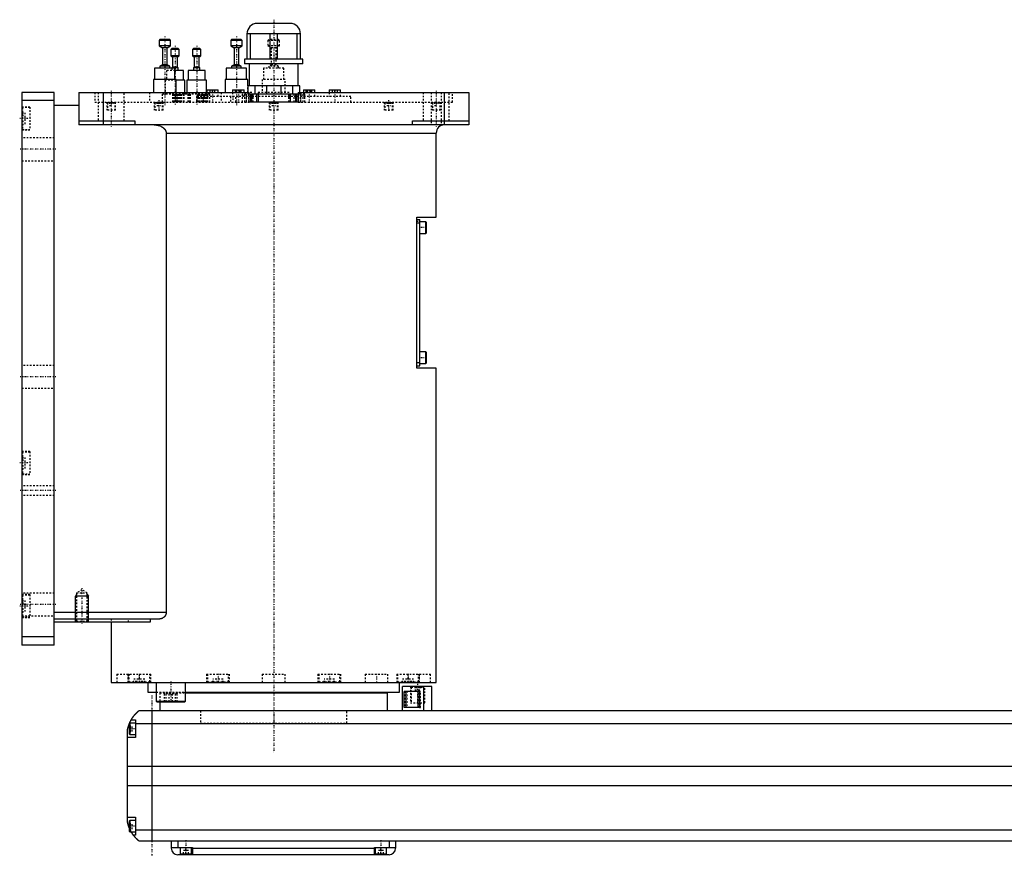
# Model space of a CAD drawing. Extents: x -156 to 1056, y -136 to 719.
# Tile 1 of 5: x -156 to 450, y -82 to 433. Entities that reach past the tile are written whole.
import ezdxf

# ---------------------------------------------------------------- set-up
doc = ezdxf.new("R2010")
doc.units = 0
doc.linetypes.add('CENTER', pattern=[1.5, 0.45, -0.5, 0.05, -0.5])
doc.linetypes.add('DASHED', pattern=[2, 1, -1])
for name, color, linetype in [('AM_0', 7, 'CONTINUOUS'), ('AM_10', 7, 'CONTINUOUS'), ('AM_3', 7, 'DASHED'), ('AM_7', 7, 'CENTER')]:
    doc.layers.add(name, color=color, linetype=linetype)

msp = doc.modelspace()

# ---------------------------------------------------------------- linework, layer by layer
at = {"layer": 'AM_0', "color": 7, "linetype": 'CONTINUOUS'}
for p, q in [((10, 430.5), (-10, 430.5)), ((-70, 420.5), (-70.5, 420)), ((-70.5, 420), (-70.5, 416.7)), ((-63.5, 420), (-70.5, 420)), ((-64, 420.5), (-70, 420.5)), ((-63.5, 420), (-64, 420.5)), ((-63.5, 416.7), (-63.5, 420)), ((-25.92, 420.5), (-26.42, 420)), ((-26.42, 420), (-26.42, 416.7)), ((-19.42, 420), (-26.42, 420)), ((-19.92, 420.5), (-25.92, 420.5)), ((-19.42, 420), (-19.92, 420.5)), ((-19.42, 416.7), (-19.42, 420)), ((16.5, 424), (-16.5, 424)), ((-16.5, 424), (-16.5, 408.5)), ((-14.2, 408.5), (-14.2, 424)), ((-2.3, 424), (-2.3, 408.5)), ((2.3, 408.5), (2.3, 424)), ((14.2, 424), (14.2, 408.5)), ((16.5, 408.5), (16.5, 424)), ((-70.5, 416.7), (-68.5, 415.5)), ((-63.5, 416.7), (-70.5, 416.7)), ((-68.5, 415.5), (-68.5, 405)), ((-65.5, 415.5), (-68.5, 415.5)), ((-65.5, 415.5), (-63.5, 416.7)), ((-65.5, 405), (-65.5, 415.5)), ((-62.72, 415), (-63.22, 414.5)), ((-63.22, 414.5), (-63.22, 410.6)), ((-58.22, 414.5), (-63.22, 414.5)), ((-58.72, 415), (-62.72, 415)), ((-58.22, 414.5), (-58.72, 415)), ((-58.22, 410.6), (-58.22, 414.5)), ((-49.38, 415), (-49.88, 414.5)), ((-49.88, 414.5), (-49.88, 410.6)), ((-44.88, 414.5), (-49.88, 414.5)), ((-45.38, 415), (-49.38, 415)), ((-44.88, 414.5), (-45.38, 415)), ((-44.88, 410.6), (-44.88, 414.5)), ((-26.42, 416.7), (-24.42, 415.5)), ((-19.42, 416.7), (-26.42, 416.7)), ((-24.42, 415.5), (-24.42, 405)), ((-21.42, 415.5), (-24.42, 415.5)), ((-21.42, 415.5), (-19.42, 416.7)), ((-21.42, 405), (-21.42, 415.5)), ((-63.22, 410.6), (-62.22, 410)), ((-58.22, 410.6), (-63.22, 410.6)), ((-62.22, 410), (-62.22, 403.5)), ((-59.22, 410), (-62.22, 410)), ((-59.22, 410), (-58.22, 410.6)), ((-59.22, 403.5), (-59.22, 410)), ((-49.88, 410.6), (-48.88, 410)), ((-44.88, 410.6), (-49.88, 410.6)), ((-48.88, 410), (-48.88, 403.5)), ((-45.88, 410), (-48.88, 410)), ((-45.88, 410), (-44.88, 410.6)), ((-45.88, 403.5), (-45.88, 410)), ((-18, 408.5), (-18, 405.5)), ((18, 408.5), (-18, 408.5)), ((18, 405.5), (18, 408.5)), ((-73.25, 403), (-73.25, 396)), ((-60.75, 403), (-73.25, 403)), ((-68.5, 405), (-70, 404.1)), ((-70, 404.1), (-70, 403)), ((-64, 404.1), (-70, 404.1)), ((-65.5, 405), (-68.5, 405)), ((-64, 404.1), (-65.5, 405)), ((-64, 403), (-64, 404.1)), ((-62.22, 403.5), (-62.72, 403.2)), ((-62.72, 403.2), (-62.72, 403)), ((-58.72, 403.2), (-62.72, 403.2)), ((-59.22, 403.5), (-62.22, 403.5)), ((-60.75, 396), (-60.75, 403)), ((-55.47, 401.5), (-60.75, 401.5)), ((-58.72, 403.2), (-59.22, 403.5)), ((-58.72, 401.5), (-58.72, 403.2)), ((-55.47, 395.5), (-55.47, 401.5)), ((-52.63, 401.5), (-52.63, 395.5)), ((-42.13, 401.5), (-52.63, 401.5)), ((-48.88, 403.5), (-49.38, 403.2)), ((-49.38, 403.2), (-49.38, 401.5)), ((-45.38, 403.2), (-49.38, 403.2)), ((-45.88, 403.5), (-48.88, 403.5)), ((-45.38, 403.2), (-45.88, 403.5)), ((-45.38, 401.5), (-45.38, 403.2)), ((-42.13, 395.5), (-42.13, 401.5)), ((-29.17, 403), (-29.17, 396)), ((-16.67, 403), (-29.17, 403)), ((-24.42, 405), (-25.92, 404.1)), ((-25.92, 404.1), (-25.92, 403)), ((-19.92, 404.1), (-25.92, 404.1)), ((-21.42, 405), (-24.42, 405)), ((-19.92, 404.1), (-21.42, 405)), ((-19.92, 403), (-19.92, 404.1)), ((18, 405.5), (-18, 405.5)), ((-16.67, 396), (-16.67, 403)), ((-15, 405.5), (-15, 392)), ((15, 392), (15, 405.5)), ((-74, 396), (-74, 388)), ((-60, 396), (-74, 396)), ((-60, 388), (-60, 396)), ((-54.72, 395.5), (-60, 395.5)), ((-54.72, 388), (-54.72, 395.5)), ((-53.38, 395.5), (-53.38, 388)), ((-41.38, 395.5), (-53.38, 395.5)), ((-41.38, 388), (-41.38, 395.5)), ((-29.92, 396), (-29.92, 388)), ((-15.92, 396), (-29.92, 396)), ((-15.92, 392), (-15.92, 396)), ((-155, 388), (-155, 48)), ((-135, 388), (-155, 388)), ((-135, 48), (-135, 388)), ((-120, 388), (-15, 388)), ((-120, 388), (-120, 368)), ((-105, 388), (-105, 368)), ((-41.17, 389.5), (-41.17, 388)), ((-41.17, 389.5), (-34.17, 389.5)), ((-34.17, 388), (-34.17, 389.5)), ((-25.25, 389.5), (-25.25, 388)), ((-25.25, 389.5), (-18.25, 389.5)), ((-18.25, 388), (-18.25, 389.5)), ((16, 392), (-16, 392)), ((-16, 392), (-16, 388)), ((-15, 382), (-15, 388)), ((-11.49, 387), (-11.49, 392)), ((-4.51, 392), (-4.51, 387)), ((4.51, 387), (4.51, 392)), ((11.49, 392), (11.49, 387)), ((15, 388), (120, 388)), ((15, 388), (15, 382)), ((16, 388), (16, 392)), ((18.25, 389.5), (18.25, 388)), ((18.25, 389.5), (25.25, 389.5)), ((25.25, 388), (25.25, 389.5)), ((34.17, 389.5), (34.17, 388)), ((34.17, 389.5), (41.17, 389.5)), ((41.17, 388), (41.17, 389.5)), ((105, 388), (105, 368)), ((120, 388), (120, 368)), ((-135, 383), (-155, 383)), ((-13.71, 387), (-15, 387)), ((15, 382), (-15, 382)), ((-13.7, 385.5), (-14.16, 385.5)), ((-14.15, 382), (-14.15, 387)), ((-13.7, 387), (-13.7, 382)), ((13.7, 387), (-13.7, 387)), ((-10.3, 382), (-10.3, 387)), ((10.3, 382), (10.3, 387)), ((13.7, 382), (13.7, 387)), ((14.16, 385.5), (13.7, 385.5)), ((15, 387), (13.71, 387)), ((14.15, 382), (14.15, 387)), ((-120, 380), (-135, 380)), ((-120, 370.5), (-85.5, 370.5)), ((-85.5, 370.5), (-85.5, 368)), ((85.5, 368), (85.5, 370.5)), ((85.5, 370.5), (120, 370.5)), ((120, 368), (-120, 368)), ((-66.14, 363), (-66.14, 68)), ((-66.14, 363), (100, 363)), ((100, 311.3), (100, 363)), ((88, 311.3), (100, 311.3)), ((88, 218.3), (88, 311.3)), ((88, 309.8), (90, 309.8)), ((90, 219.8), (90, 309.8)), ((88, 307.8), (90, 307.8)), ((93.6, 308.3), (90, 308.3)), ((94, 307.9), (93.6, 308.3)), ((93.6, 301.3), (93.6, 308.3)), ((94, 301.7), (94, 307.9)), ((90, 301.3), (93.6, 301.3)), ((93.6, 301.3), (94, 301.7)), ((93.6, 228.3), (90, 228.3)), ((94, 227.9), (93.6, 228.3)), ((93.6, 221.3), (93.6, 228.3)), ((94, 221.7), (94, 227.9)), ((88, 221.8), (90, 221.8)), ((88, 219.8), (90, 219.8)), ((100, 218.3), (88, 218.3)), ((90, 221.3), (93.6, 221.3)), ((93.6, 221.3), (94, 221.7)), ((100, 25), (100, 218.3)), ((-66.14, 68), (-135, 68)), ((-70.42, 64), (-135, 64)), ((-75.99, 62), (-135, 62)), ((-100, 62), (-100, 25)), ((-75.99, 64), (-75.99, 62)), ((-135, 53), (-155, 53)), ((-135, 48), (-155, 48)), ((-100, 25), (100, 25)), ((-88.79, 25.01), (-88.79, 25)), ((-77.5, 25), (-77.5, 19)), ((-72.29, 25), (-72.29, 13.4)), ((-54.29, 13.4), (-54.29, 25)), ((-40.35, 25), (-40.35, 25)), ((40.35, 25), (40.35, 25)), ((77.5, 19), (77.5, 25)), ((88.79, 25), (88.79, 25.01)), ((-77.5, 19), (-72.29, 19)), ((-54.3, 18.5), (70, 18.5)), ((-54.29, 19), (77.5, 19)), ((55, 18.5), (55, 19)), ((70, 7.5), (70, 18.5)), ((79.35, 7.5), (79.35, 22.5)), ((97.35, 22.5), (79.35, 22.5)), ((89.75, 19.5), (80.32, 19.5)), ((80.32, 9.5), (80.32, 19.5)), ((88.64, 19.5), (88.64, 9.5)), ((89.75, 19.5), (89.75, 9.5)), ((92.35, 7.5), (92.35, 22.5)), ((97.35, 7.5), (97.35, 22.5)), ((-72.29, 13.4), (-71.89, 13)), ((-72.29, 13.4), (-54.29, 13.4)), ((-71.89, 13), (-54.69, 13)), ((-70, 13), (-70, 7.5)), ((-54.69, 13), (-54.29, 13.4)), ((667, 7.5), (-83, 7.5)), ((-75, 7.5), (-75, -72.5)), ((89.75, 9.5), (80.32, 9.5)), ((-88.6, 0), (-89, -0.4)), ((-85, 0), (-88.6, 0)), ((-88.6, 0), (-88.6, -7)), ((-87.65, 2), (-85, 2)), ((-85, 2), (-85, -9)), ((-90, -60.5), (-90, -4.5)), ((-89, -0.4), (-89, -6.6)), ((-85, -0.2), (669, -0.2)), ((-85, -9), (-90, -9)), ((-89, -6.6), (-88.6, -7)), ((-88.6, -7), (-85, -7)), ((-90, -26.54), (674, -26.54)), ((-90, -38.4), (674, -38.4)), ((-90, -58), (-85, -58)), ((-88.6, -60), (-89, -60.4)), ((-89, -60.4), (-89, -66.6)), ((-85, -60), (-88.6, -60)), ((-88.6, -60), (-88.6, -67)), ((-85, -58), (-85, -69)), ((-89, -66.6), (-88.6, -67)), ((-85, -65.78), (669, -65.78)), ((-88.6, -67), (-85, -67)), ((-85, -69), (-86.34, -69)), ((-83, -72.5), (667, -72.5)), ((-63, -72.5), (-63, -77)), ((-59, -72.5), (-59, -76.5)), ((71, -72.5), (71, -76.5)), ((75, -72.5), (75, -77)), ((-63, -76.5), (-50, -76.5)), ((-57.5, -76.5), (-57.5, -80.5)), ((-50.5, -80.5), (-50.5, -76.5)), ((-50, -76.5), (-50, -81)), ((-50, -77), (62, -77)), ((62, -76.5), (75, -76.5)), ((62, -81), (62, -76.5)), ((62.5, -76.5), (62.5, -80.5)), ((69.5, -80.5), (69.5, -76.5)), ((71, -81), (-59, -81)), ((-57.5, -80.5), (-50.5, -80.5)), ((-54, -81), (-54, -80.5)), ((62.5, -80.5), (69.5, -80.5)), ((66, -81), (66, -80.5))]:
    msp.add_line(p, q, dxfattribs=at)
for points in [[(-73.48, 368, 0), (-73.23, 368, 0), (-72.69, 367.97, 0), (-72.14, 367.91, 0), (-71.86, 367.87, 0), (-71.59, 367.82, 0), (-71.05, 367.7, 0), (-70.53, 367.56, 0), (-70.04, 367.4, 0), (-69.53, 367.19, 0), (-69.24, 367.05, 0), (-69.16, 367.01, 0), (-69.07, 366.97, 0), (-69.03, 366.95, 0), (-68.99, 366.93, 0), (-68.91, 366.88, 0), (-68.83, 366.84, 0), (-68.79, 366.81, 0), (-68.75, 366.79, 0), (-68.67, 366.74, 0), (-68.59, 366.7, 0), (-68.55, 366.67, 0), (-68.51, 366.65, 0), (-68.44, 366.6, 0), (-68.36, 366.55, 0), (-68.29, 366.5, 0), (-68.21, 366.45, 0), (-68.14, 366.4, 0), (-68.11, 366.37, 0), (-68.07, 366.35, 0), (-68, 366.29, 0), (-67.93, 366.24, 0), (-67.87, 366.19, 0), (-67.8, 366.13, 0), (-67.73, 366.08, 0), (-67.7, 366.05, 0), (-67.66, 366.02, 0), (-67.6, 365.96, 0), (-67.53, 365.89, 0), (-67.46, 365.83, 0), (-67.4, 365.77, 0), (-67.33, 365.7, 0), (-67.3, 365.67, 0), (-67.27, 365.63, 0), (-67.21, 365.56, 0), (-67.15, 365.49, 0), (-67.09, 365.42, 0), (-67.03, 365.35, 0), (-66.97, 365.28, 0), (-66.94, 365.24, 0), (-66.92, 365.21, 0), (-66.86, 365.13, 0), (-66.81, 365.06, 0), (-66.76, 364.98, 0), (-66.71, 364.91, 0), (-66.67, 364.83, 0), (-66.65, 364.79, 0), (-66.62, 364.76, 0), (-66.58, 364.68, 0), (-66.54, 364.6, 0), (-66.52, 364.57, 0), (-66.5, 364.53, 0), (-66.47, 364.45, 0), (-66.43, 364.37, 0), (-66.41, 364.32, 0), (-66.4, 364.28, 0), (-66.36, 364.2, 0), (-66.33, 364.11, 0), (-66.3, 364.02, 0), (-66.28, 363.94, 0), (-66.25, 363.85, 0), (-66.24, 363.8, 0), (-66.23, 363.76, 0), (-66.21, 363.67, 0), (-66.19, 363.58, 0), (-66.18, 363.49, 0), (-66.17, 363.4, 0), (-66.16, 363.31, 0), (-66.15, 363.26, 0), (-66.15, 363.22, 0), (-66.15, 363.13, 0), (-66.14, 363.04, 0), (-66.14, 363, 0)], [(-66.14, 68, 0), (-66.14, 67.97, 0), (-66.15, 67.9, 0), (-66.15, 67.83, 0), (-66.15, 67.79, 0), (-66.15, 67.76, 0), (-66.16, 67.69, 0), (-66.16, 67.62, 0), (-66.17, 67.55, 0), (-66.18, 67.48, 0), (-66.19, 67.41, 0), (-66.2, 67.38, 0), (-66.21, 67.34, 0), (-66.22, 67.27, 0), (-66.23, 67.21, 0), (-66.25, 67.14, 0), (-66.27, 67.07, 0), (-66.29, 67, 0), (-66.3, 66.97, 0), (-66.31, 66.94, 0), (-66.33, 66.87, 0), (-66.35, 66.81, 0), (-66.36, 66.77, 0), (-66.37, 66.74, 0), (-66.4, 66.68, 0), (-66.42, 66.61, 0), (-66.44, 66.58, 0), (-66.45, 66.55, 0), (-66.48, 66.49, 0), (-66.51, 66.43, 0), (-66.54, 66.37, 0), (-66.57, 66.31, 0), (-66.6, 66.25, 0), (-66.62, 66.22, 0), (-66.63, 66.19, 0), (-66.67, 66.13, 0), (-66.7, 66.07, 0), (-66.74, 66.02, 0), (-66.77, 65.96, 0), (-66.81, 65.91, 0), (-66.83, 65.88, 0), (-66.84, 65.86, 0), (-66.88, 65.8, 0), (-66.92, 65.75, 0), (-66.96, 65.7, 0), (-67, 65.65, 0), (-67.04, 65.6, 0), (-67.06, 65.58, 0), (-67.08, 65.56, 0), (-67.12, 65.51, 0), (-67.16, 65.47, 0), (-67.2, 65.42, 0), (-67.24, 65.38, 0), (-67.28, 65.34, 0), (-67.3, 65.32, 0), (-67.32, 65.3, 0), (-67.36, 65.25, 0), (-67.4, 65.21, 0), (-67.45, 65.17, 0), (-67.49, 65.14, 0), (-67.53, 65.1, 0), (-67.55, 65.08, 0), (-67.58, 65.06, 0), (-67.62, 65.02, 0), (-67.67, 64.99, 0), (-67.69, 64.97, 0), (-67.83, 64.86, 0), (-68.12, 64.67, 0), (-68.41, 64.5, 0), (-68.72, 64.36, 0), (-69.03, 64.24, 0), (-69.34, 64.14, 0), (-69.5, 64.1, 0), (-69.66, 64.07, 0), (-69.97, 64.02, 0), (-70.27, 64, 0), (-70.42, 64, 0)], [(-87.65, 2, 0), (-87.62, 2.05, 0), (-87.57, 2.14, 0), (-87.52, 2.23, 0), (-87.49, 2.27, 0), (-87.46, 2.32, 0), (-87.41, 2.41, 0), (-87.35, 2.5, 0), (-87.3, 2.59, 0), (-87.24, 2.68, 0), (-87.19, 2.76, 0), (-87.16, 2.81, 0), (-87.13, 2.85, 0), (-87.07, 2.94, 0), (-87.02, 3.03, 0), (-86.96, 3.11, 0), (-86.9, 3.2, 0), (-86.85, 3.28, 0), (-86.82, 3.33, 0), (-86.79, 3.37, 0), (-86.73, 3.45, 0), (-86.67, 3.53, 0), (-86.64, 3.58, 0), (-86.62, 3.62, 0), (-86.56, 3.7, 0), (-86.5, 3.78, 0), (-86.47, 3.82, 0), (-86.44, 3.86, 0), (-86.38, 3.94, 0), (-86.33, 4.01, 0), (-86.27, 4.09, 0), (-86.21, 4.17, 0), (-86.15, 4.24, 0), (-86.12, 4.28, 0), (-86.1, 4.32, 0), (-86.04, 4.39, 0), (-85.98, 4.46, 0), (-85.92, 4.54, 0), (-85.87, 4.61, 0), (-85.81, 4.68, 0), (-85.78, 4.71, 0), (-85.75, 4.75, 0), (-85.69, 4.82, 0), (-85.64, 4.89, 0), (-85.58, 4.95, 0), (-85.52, 5.02, 0), (-85.47, 5.08, 0), (-85.44, 5.12, 0), (-85.41, 5.15, 0), (-85.36, 5.21, 0), (-85.3, 5.28, 0), (-85.25, 5.34, 0), (-85.19, 5.4, 0), (-85.14, 5.46, 0), (-85.11, 5.49, 0), (-85.08, 5.52, 0), (-85.03, 5.58, 0), (-84.97, 5.64, 0), (-84.92, 5.7, 0), (-84.87, 5.75, 0), (-84.81, 5.81, 0), (-84.79, 5.84, 0), (-84.76, 5.87, 0), (-84.71, 5.92, 0), (-84.66, 5.98, 0), (-84.63, 6, 0), (-84.6, 6.03, 0), (-84.55, 6.08, 0), (-84.5, 6.13, 0), (-84.48, 6.16, 0), (-84.45, 6.18, 0), (-84.4, 6.23, 0), (-84.35, 6.28, 0), (-84.3, 6.33, 0), (-84.25, 6.38, 0), (-84.2, 6.43, 0), (-84.18, 6.45, 0), (-84.16, 6.47, 0), (-84.11, 6.52, 0), (-84.06, 6.56, 0), (-84.02, 6.61, 0), (-83.97, 6.65, 0), (-83.93, 6.69, 0), (-83.9, 6.71, 0), (-83.88, 6.73, 0), (-83.84, 6.77, 0), (-83.8, 6.81, 0), (-83.75, 6.85, 0), (-83.71, 6.88, 0), (-83.67, 6.92, 0), (-83.66, 6.94, 0), (-83.64, 6.95, 0), (-83.6, 6.99, 0), (-83.56, 7.02, 0), (-83.53, 7.05, 0), (-83.49, 7.08, 0), (-83.46, 7.11, 0), (-83.44, 7.13, 0), (-83.43, 7.14, 0), (-83.39, 7.17, 0), (-83.36, 7.19, 0), (-83.34, 7.22, 0), (-83.31, 7.24, 0), (-83.28, 7.27, 0), (-83.27, 7.28, 0), (-83.25, 7.29, 0), (-83.23, 7.31, 0), (-83.21, 7.33, 0), (-83.2, 7.34, 0), (-83.18, 7.35, 0), (-83.16, 7.36, 0), (-83.14, 7.38, 0), (-83.13, 7.39, 0), (-83.13, 7.4, 0), (-83.11, 7.41, 0), (-83.09, 7.42, 0), (-83.08, 7.44, 0), (-83.06, 7.45, 0), (-83.05, 7.46, 0), (-83.05, 7.46, 0), (-83.04, 7.47, 0), (-83.03, 7.47, 0), (-83.02, 7.48, 0), (-83.02, 7.49, 0), (-83.01, 7.49, 0), (-83.01, 7.49, 0), (-83.01, 7.5, 0), (-83, 7.5, 0), (-83, 7.5, 0), (-83, 7.5, 0), (-83, 7.5, 0)], [(-88.69, -0.09, 0), (-88.65, 0.01, 0), (-88.56, 0.21, 0), (-88.47, 0.4, 0), (-88.43, 0.49, 0), (-88.39, 0.58, 0), (-88.31, 0.76, 0), (-88.22, 0.92, 0), (-88.14, 1.08, 0), (-88.07, 1.23, 0), (-88, 1.36, 0), (-87.96, 1.43, 0), (-87.93, 1.49, 0), (-87.87, 1.6, 0), (-87.82, 1.7, 0), (-87.77, 1.79, 0), (-87.73, 1.86, 0), (-87.7, 1.91, 0), (-87.68, 1.94, 0), (-87.67, 1.96, 0), (-87.66, 1.98, 0), (-87.65, 2, 0), (-87.65, 2, 0)], [(-90, -4.5, 0), (-89.98, -4.39, 0), (-89.94, -4.18, 0), (-89.9, -3.97, 0), (-89.88, -3.87, 0), (-89.86, -3.77, 0), (-89.81, -3.56, 0), (-89.77, -3.36, 0), (-89.72, -3.15, 0), (-89.66, -2.95, 0), (-89.61, -2.74, 0), (-89.58, -2.64, 0), (-89.55, -2.54, 0), (-89.49, -2.33, 0), (-89.43, -2.13, 0), (-89.37, -1.92, 0), (-89.31, -1.72, 0), (-89.24, -1.52, 0), (-89.21, -1.43, 0), (-89.17, -1.33, 0), (-89.1, -1.14, 0), (-89.03, -0.95, 0), (-89, -0.86, 0)], [(-89, -64.14, 0), (-89.04, -64.04, 0), (-89.11, -63.84, 0), (-89.18, -63.64, 0), (-89.22, -63.54, 0), (-89.25, -63.44, 0), (-89.32, -63.24, 0), (-89.38, -63.03, 0), (-89.45, -62.82, 0), (-89.51, -62.61, 0), (-89.57, -62.41, 0), (-89.6, -62.3, 0), (-89.63, -62.2, 0), (-89.68, -61.99, 0), (-89.73, -61.78, 0), (-89.78, -61.57, 0), (-89.83, -61.37, 0), (-89.87, -61.17, 0), (-89.89, -61.07, 0), (-89.91, -60.97, 0), (-89.95, -60.78, 0), (-89.98, -60.59, 0), (-90, -60.5, 0)], [(-86.34, -69, 0), (-86.34, -69, 0), (-86.35, -68.98, 0), (-86.37, -68.96, 0), (-86.38, -68.94, 0), (-86.4, -68.92, 0), (-86.44, -68.86, 0), (-86.49, -68.79, 0), (-86.55, -68.71, 0), (-86.62, -68.61, 0), (-86.7, -68.5, 0), (-86.74, -68.44, 0), (-86.78, -68.38, 0), (-86.87, -68.25, 0), (-86.96, -68.11, 0), (-87.06, -67.96, 0), (-87.16, -67.8, 0), (-87.27, -67.64, 0), (-87.32, -67.55, 0), (-87.37, -67.47, 0), (-87.48, -67.29, 0), (-87.59, -67.1, 0), (-87.65, -67, 0)], [(-83, -72.5, 0), (-83, -72.5, 0), (-83.01, -72.49, 0), (-83.02, -72.49, 0), (-83.02, -72.48, 0), (-83.03, -72.48, 0), (-83.03, -72.48, 0), (-83.04, -72.47, 0), (-83.04, -72.46, 0), (-83.05, -72.46, 0), (-83.06, -72.45, 0), (-83.07, -72.44, 0), (-83.07, -72.44, 0), (-83.08, -72.43, 0), (-83.09, -72.43, 0), (-83.1, -72.42, 0), (-83.11, -72.41, 0), (-83.11, -72.41, 0), (-83.13, -72.39, 0), (-83.14, -72.38, 0), (-83.15, -72.38, 0), (-83.16, -72.37, 0), (-83.17, -72.36, 0), (-83.19, -72.34, 0), (-83.21, -72.33, 0), (-83.22, -72.31, 0), (-83.24, -72.3, 0), (-83.25, -72.29, 0), (-83.26, -72.28, 0), (-83.28, -72.26, 0), (-83.3, -72.25, 0), (-83.32, -72.23, 0), (-83.35, -72.21, 0), (-83.37, -72.19, 0), (-83.38, -72.18, 0), (-83.39, -72.17, 0), (-83.42, -72.15, 0), (-83.44, -72.13, 0), (-83.47, -72.1, 0), (-83.49, -72.08, 0), (-83.52, -72.06, 0), (-83.54, -72.04, 0), (-83.55, -72.03, 0), (-83.58, -72.01, 0), (-83.61, -71.98, 0), (-83.64, -71.95, 0), (-83.67, -71.93, 0), (-83.7, -71.9, 0), (-83.71, -71.89, 0), (-83.73, -71.87, 0), (-83.76, -71.84, 0), (-83.79, -71.81, 0), (-83.83, -71.78, 0), (-83.86, -71.75, 0), (-83.89, -71.72, 0), (-83.91, -71.7, 0), (-83.93, -71.69, 0), (-83.96, -71.65, 0), (-84, -71.62, 0), (-84.02, -71.6, 0), (-84.04, -71.59, 0), (-84.07, -71.55, 0), (-84.11, -71.52, 0), (-84.13, -71.5, 0), (-84.15, -71.48, 0), (-84.19, -71.44, 0), (-84.22, -71.41, 0), (-84.26, -71.37, 0), (-84.3, -71.33, 0), (-84.34, -71.29, 0), (-84.36, -71.27, 0), (-84.38, -71.25, 0), (-84.42, -71.21, 0), (-84.46, -71.17, 0), (-84.6, -71.03, 0), (-84.86, -70.77, 0), (-85.11, -70.49, 0), (-85.38, -70.19, 0), (-85.51, -70.03, 0), (-85.65, -69.87, 0), (-85.92, -69.54, 0), (-86.2, -69.18, 0), (-86.34, -69, 0)]]:
    msp.add_polyline3d(points, dxfattribs=at)
for centre, radius, start, end in [((-10, 424), 6.5, 90, 180), ((10, 424), 6.5, 0, 90), ((105, 363), 5, 90, 180), ((-59, -77), 4, 180, 270), ((71, -77), 4, 270, 0)]:
    msp.add_arc(centre, radius, start, end, dxfattribs=at)
at = {"layer": 'AM_10', "color": 7, "linetype": 'CONTINUOUS'}
for p, q in [((-121.32, 79.17), (-122, 78)), ((-114.68, 79.17), (-114, 78)), ((-114, 78), (-122, 78)), ((-122, 62), (-122, 78)), ((-114, 62), (-114, 78))]:
    msp.add_line(p, q, dxfattribs=at)
at = {"layer": 'AM_3', "color": 6, "linetype": 'DASHED'}
for p, q in [((-3, 420.5), (-3.5, 420)), ((-3.5, 420), (-3.5, 416.7)), ((3.5, 420), (-3.5, 420)), ((3, 420.5), (-3, 420.5)), ((3.5, 420), (3, 420.5)), ((3.5, 416.7), (3.5, 420)), ((-3.5, 416.7), (-1.5, 415.5)), ((3.5, 416.7), (-3.5, 416.7)), ((-1.5, 415.5), (-1.5, 405)), ((1.5, 415.5), (-1.5, 415.5)), ((1.5, 415.5), (3.5, 416.7)), ((1.5, 405), (1.5, 415.5)), ((-65.97, 401.5), (-65.97, 395.5)), ((-60.75, 401.5), (-65.97, 401.5)), ((-62.72, 403), (-62.72, 401.5)), ((-6.25, 403), (-6.25, 396)), ((6.25, 403), (-6.25, 403)), ((-1.5, 405), (-3, 404.1)), ((-3, 404.1), (-3, 403)), ((3, 404.1), (-3, 404.1)), ((1.5, 405), (-1.5, 405)), ((3, 404.1), (1.5, 405)), ((3, 403), (3, 404.1)), ((6.25, 396), (6.25, 403)), ((-66.72, 395.5), (-66.72, 387)), ((-60, 395.5), (-66.72, 395.5)), ((-7, 396), (-7, 388)), ((7, 396), (-7, 396)), ((7, 388), (7, 396)), ((-110, 388), (-110, 382)), ((-108, 388), (-108, 370.5)), ((-92, 370.5), (-92, 388)), ((-76.5, 388), (-76.5, 382)), ((-57.5, 382), (-57.5, 388)), ((-54.72, 387), (-54.72, 388)), ((-53.38, 388), (-53.38, 387)), ((-41.38, 387), (-41.38, 388)), ((-41.17, 388), (-41.17, 385.5)), ((-39.17, 388), (-39.17, 389.5)), ((-37.67, 388), (-37.67, 389.5)), ((-36.17, 388), (-36.17, 389.5)), ((-34.17, 385.5), (-34.17, 388)), ((-32.42, 388), (-32.42, 382)), ((-25.25, 388), (-25.25, 385.5)), ((-23.48, 388), (-23.48, 389.5)), ((-22.62, 388), (-22.62, 389.5)), ((-20.88, 388), (-20.88, 389.5)), ((-20.02, 388), (-20.02, 389.5)), ((-18.25, 385.5), (-18.25, 388)), ((-16, 388), (-16, 387)), ((-15.92, 388), (-15.92, 392)), ((-13.42, 388), (-15, 388)), ((-13.42, 382), (-13.42, 388)), ((-9.5, 388), (-9.5, 382)), ((9.5, 388), (-9.5, 388)), ((9.5, 382), (9.5, 388)), ((16, 387), (16, 388)), ((18.25, 388), (18.25, 385.5)), ((20.02, 388), (20.02, 389.5)), ((20.88, 388), (20.88, 389.5)), ((22.62, 388), (22.62, 389.5)), ((23.48, 388), (23.48, 389.5)), ((25.25, 385.5), (25.25, 388)), ((34.17, 388), (34.17, 385.5)), ((36.17, 388), (36.17, 389.5)), ((37.67, 388), (37.67, 389.5)), ((39.17, 388), (39.17, 389.5)), ((41.17, 385.5), (41.17, 388)), ((92, 388), (92, 370.5)), ((97, 388), (97, 368)), ((103, 388), (103, 368)), ((108, 370.5), (108, 388)), ((110, 382), (110, 388)), ((-110, 382), (-15, 382)), ((-102.75, 382), (-102.75, 377)), ((-101.95, 382), (-102.35, 381.6)), ((-101, 382), (-101, 380)), ((-100, 382), (-100, 380)), ((-99, 382), (-99, 380)), ((-97.65, 381.6), (-98.05, 382)), ((-97.25, 377), (-97.25, 382)), ((-73.46, 382), (-73.46, 377)), ((-72.66, 382), (-73.06, 381.6)), ((-71.83, 382), (-71.83, 380)), ((-71.53, 382), (-71.53, 380)), ((-71.01, 382), (-71.01, 380)), ((-70.41, 382), (-70.41, 380)), ((-69.89, 382), (-69.89, 380)), ((-69.6, 382), (-69.6, 380)), ((-68.36, 381.6), (-68.76, 382)), ((-68.72, 387), (-68.72, 382)), ((-39.38, 387), (-68.72, 387)), ((-67.96, 377), (-67.96, 382)), ((-62.07, 382), (-62.07, 387)), ((-61.57, 382), (-61.57, 387)), ((-61.39, 387), (-61.39, 382)), ((-60.76, 387), (-60.76, 382)), ((-60.6, 382), (-60.6, 387)), ((-59.86, 382), (-59.86, 387)), ((-59.58, 382), (-59.58, 387)), ((-58.86, 382), (-58.86, 387)), ((-57.96, 382), (-57.96, 387)), ((-57.15, 382), (-57.15, 387)), ((-56.65, 382), (-56.65, 387)), ((-55.41, 382), (-55.41, 387)), ((-55.38, 387), (-55.38, 382)), ((-52.72, 382), (-52.72, 387)), ((-51.86, 382), (-51.86, 387)), ((-51.22, 382), (-51.22, 387)), ((-47.5, 385.5), (-47.5, 382)), ((-14.16, 385.5), (-47.5, 385.5)), ((-46.56, 382), (-46.56, 387)), ((-46, 382), (-46, 387)), ((-45.5, 382), (-45.5, 387)), ((-44.69, 387), (-44.69, 382)), ((-43.79, 382), (-43.79, 387)), ((-43.77, 382), (-43.77, 387)), ((-43.68, 382), (-43.68, 387)), ((-42.97, 382), (-42.97, 387)), ((-42.79, 382), (-42.79, 387)), ((-41.89, 382), (-41.89, 387)), ((-41.08, 382), (-41.08, 387)), ((-40.58, 382), (-40.58, 387)), ((-39.38, 382), (-39.38, 387)), ((-26.65, 385.5), (-26.65, 382)), ((-23.35, 382), (-23.35, 385.5)), ((-19.15, 382), (-19.15, 387)), ((-15, 387), (-19.15, 387)), ((-18.05, 387), (-18.05, 382)), ((-17, 387), (-17, 385.5)), ((-16.65, 382), (-16.65, 387)), ((-15.25, 382), (-15.25, 387)), ((14.15, 387), (-14.15, 387)), ((13.7, 385.5), (-13.7, 385.5)), ((-13.62, 382), (-13.62, 387)), ((-12.62, 382), (-12.62, 387)), ((-9.3, 382), (-9.3, 387)), ((-2.75, 382), (-2.75, 377)), ((-1.95, 382), (-2.35, 381.6)), ((-1.15, 382), (-1.15, 380)), ((-0.58, 382), (-0.58, 380)), ((0.58, 382), (0.58, 380)), ((1.15, 382), (1.15, 380)), ((2.35, 381.6), (1.95, 382)), ((2.75, 377), (2.75, 382)), ((9.3, 382), (9.3, 387)), ((12.62, 382), (12.62, 387)), ((13.62, 382), (13.62, 387)), ((47.5, 385.5), (14.16, 385.5)), ((19.15, 387), (15, 387)), ((15, 382), (110, 382)), ((15.25, 387), (15.25, 382)), ((16.65, 382), (16.65, 387)), ((17, 385.5), (17, 387)), ((18.05, 382), (18.05, 387)), ((19.15, 382), (19.15, 387)), ((47.5, 382), (47.5, 385.5)), ((67.96, 382), (67.96, 377)), ((68.76, 382), (68.36, 381.6)), ((69.6, 382), (69.6, 380)), ((69.89, 382), (69.89, 380)), ((70.41, 382), (70.41, 380)), ((71.01, 382), (71.01, 380)), ((71.53, 382), (71.53, 380)), ((71.83, 382), (71.83, 380)), ((73.06, 381.6), (72.66, 382)), ((73.46, 377), (73.46, 382)), ((97.25, 382), (97.25, 377)), ((98.05, 382), (97.65, 381.6)), ((99, 382), (99, 380)), ((100, 382), (100, 380)), ((101, 382), (101, 380)), ((102.35, 381.6), (101.95, 382)), ((102.75, 377), (102.75, 382)), ((-150, 379), (-155, 379)), ((-154.6, 378.75), (-155, 378.35)), ((-150, 378.75), (-154.6, 378.75)), ((-154.6, 378.75), (-154.6, 365.25)), ((-150, 379), (-150, 365)), ((-97.25, 377), (-102.75, 377)), ((-102.35, 381.6), (-102.35, 377)), ((-97.65, 381.6), (-102.35, 381.6)), ((-101, 380), (-99, 380)), ((-97.65, 377), (-97.65, 381.6)), ((-67.96, 377), (-73.46, 377)), ((-73.06, 381.6), (-73.06, 377)), ((-68.36, 381.6), (-73.06, 381.6)), ((-71.83, 380), (-69.6, 380)), ((-68.36, 377), (-68.36, 381.6)), ((2.75, 377), (-2.75, 377)), ((-2.35, 381.6), (-2.35, 377)), ((2.35, 381.6), (-2.35, 381.6)), ((-1.15, 380), (1.15, 380)), ((2.35, 377), (2.35, 381.6)), ((73.46, 377), (67.96, 377)), ((68.36, 381.6), (68.36, 377)), ((73.06, 381.6), (68.36, 381.6)), ((69.6, 380), (71.83, 380)), ((73.06, 377), (73.06, 381.6)), ((102.75, 377), (97.25, 377)), ((97.65, 381.6), (97.65, 377)), ((102.35, 381.6), (97.65, 381.6)), ((99, 380), (101, 380)), ((102.35, 377), (102.35, 381.6)), ((-155, 375.46), (-153, 375.46)), ((-155, 373.73), (-153, 373.73)), ((-155, 370.27), (-153, 370.27)), ((-153, 368.54), (-153, 375.46)), ((-155, 368.54), (-153, 368.54)), ((-155, 365.65), (-154.6, 365.25)), ((-155, 365), (-150, 365)), ((-154.6, 365.25), (-150, 365.25)), ((-135, 360), (-155, 360)), ((-155, 346), (-135, 346)), ((88, 308.8), (90, 308.8)), ((-135, 220), (-155, 220)), ((-155, 206), (-135, 206)), ((-150, 167), (-155, 167)), ((-154.6, 166.75), (-155, 166.35)), ((-150, 166.75), (-154.6, 166.75)), ((-154.6, 166.75), (-154.6, 153.25)), ((-150, 167), (-150, 153)), ((-155, 163.46), (-153, 163.46)), ((-155, 161.73), (-153, 161.73)), ((-155, 158.27), (-153, 158.27)), ((-153, 156.54), (-153, 163.46)), ((-155, 156.54), (-153, 156.54)), ((-155, 153.65), (-154.6, 153.25)), ((-155, 153), (-150, 153)), ((-154.6, 153.25), (-150, 153.25)), ((-135, 146), (-155, 146)), ((-135, 140), (-155, 140)), ((-135, 80), (-155, 80)), ((-150, 79), (-155, 79)), ((-150, 79), (-150, 65)), ((-118, 82), (-121.32, 80.08)), ((-121.32, 80.08), (-121.32, 62.68)), ((-121.32, 80.08), (-114.68, 80.08)), ((-114.68, 80.08), (-118, 82)), ((-114.68, 62.68), (-114.68, 80.08)), ((-154.6, 78.75), (-155, 78.35)), ((-155, 75.46), (-153, 75.46)), ((-155, 73.73), (-153, 73.73)), ((-150, 78.75), (-154.6, 78.75)), ((-154.6, 78.75), (-154.6, 65.25)), ((-153, 68.54), (-153, 75.46)), ((-155, 70.27), (-153, 70.27)), ((-155, 68.54), (-153, 68.54)), ((-155, 66), (-135, 66)), ((-155, 65.65), (-154.6, 65.25)), ((-155, 65), (-150, 65)), ((-154.6, 65.25), (-150, 65.25)), ((-121.32, 62.68), (-122, 62)), ((-121.32, 62.68), (-114.68, 62.68)), ((-114, 62), (-114.68, 62.68)), ((-100, 64), (-100, 62)), ((-89.3, 62), (-89.3, 64)), ((-96.5, 30), (-96.5, 25)), ((-96.5, 30), (-75.69, 30)), ((-89.69, 30), (-89.69, 25)), ((-89.19, 30), (-89.19, 25.4)), ((-89.19, 25.4), (-88.79, 25.01)), ((-89.19, 25.4), (-76.19, 25.4)), ((-86.12, 25), (-86.12, 27)), ((-79.25, 27), (-86.12, 27)), ((-84.8, 25), (-84.8, 27)), ((-84.01, 25), (-84.01, 27)), ((-82.5, 25), (-82.5, 30)), ((-81.36, 25), (-81.36, 27)), ((-80.58, 25), (-80.58, 27)), ((-79.25, 25), (-79.25, 27)), ((-76.59, 25), (-76.19, 25.4)), ((-76.19, 25.4), (-76.19, 30)), ((-75.69, 25), (-75.69, 30)), ((-41.25, 30), (-41.25, 25)), ((-41.25, 30), (-27.25, 30)), ((-40.75, 30), (-40.75, 25.4)), ((-40.75, 25.4), (-40.35, 25)), ((-40.75, 25.4), (-27.75, 25.4)), ((-37.45, 25), (-37.45, 27)), ((-31.05, 27), (-37.45, 27)), ((-37, 25), (-37, 27)), ((-34.7, 25), (-34.7, 27)), ((-33.8, 25), (-33.8, 27)), ((-31.5, 25), (-31.5, 27)), ((-31.05, 25), (-31.05, 27)), ((-28.15, 25), (-27.75, 25.4)), ((-27.75, 25.4), (-27.75, 30)), ((-27.25, 25), (-27.25, 30)), ((-7, 30), (-7, 25)), ((-7, 30), (7, 30)), ((7, 25), (7, 30)), ((27.25, 30), (27.25, 25)), ((27.25, 30), (41.25, 30)), ((27.75, 30), (27.75, 25.4)), ((27.75, 25.4), (28.15, 25)), ((27.75, 25.4), (40.75, 25.4)), ((31.05, 25), (31.05, 27)), ((37.45, 27), (31.05, 27)), ((31.5, 25), (31.5, 27)), ((33.8, 25), (33.8, 27)), ((34.7, 25), (34.7, 27)), ((37, 25), (37, 27)), ((37.45, 25), (37.45, 27)), ((40.35, 25), (40.75, 25.4)), ((40.75, 25.4), (40.75, 30)), ((41.25, 25), (41.25, 30)), ((56.29, 30), (56.29, 25)), ((56.29, 30), (70.29, 30)), ((70.29, 25), (70.29, 30)), ((75.69, 30), (75.69, 25)), ((75.69, 30), (96.5, 30)), ((76.19, 30), (76.19, 25.4)), ((76.19, 25.4), (76.59, 25)), ((76.19, 25.4), (89.19, 25.4)), ((79.25, 25), (79.25, 27)), ((86.12, 27), (79.25, 27)), ((80.58, 25), (80.58, 27)), ((81.36, 25), (81.36, 27)), ((82.5, 30), (82.5, 25)), ((84.01, 25), (84.01, 27)), ((84.8, 25), (84.8, 27)), ((86.12, 25), (86.12, 27)), ((88.79, 25.01), (89.19, 25.4)), ((89.19, 25.4), (89.19, 30)), ((89.69, 25), (89.69, 30)), ((96.5, 25), (96.5, 30)), ((-72.29, 19), (-54.29, 19)), ((-70, 18.5), (-70, 13)), ((-70, 18.5), (-54.3, 18.5)), ((-55, 19), (-55, 18.5)), ((80.84, 19.5), (80.84, 9.5)), ((81.43, 9.5), (81.43, 19.5)), ((81.95, 19.5), (81.95, 9.5)), ((84.1, 22.5), (84.1, 12.5)), ((85, 22.5), (84.6, 22.1)), ((84.6, 22.1), (84.6, 12.5)), ((84.6, 22.1), (92.6, 22.1)), ((86.87, 22.5), (86.87, 20.5)), ((86.87, 20.5), (90.33, 20.5)), ((87.73, 22.5), (87.73, 20.5)), ((90.27, 19.5), (88.64, 19.5)), ((89.16, 9.5), (89.16, 19.5)), ((89.47, 22.5), (89.47, 20.5)), ((90.27, 9.5), (90.27, 19.5)), ((90.33, 22.5), (90.33, 20.5)), ((92.6, 22.1), (92.2, 22.5)), ((92.6, 12.5), (92.6, 22.1)), ((93.1, 12.5), (93.1, 22.5)), ((-67.19, 13), (-67.19, 18)), ((-59.38, 18), (-67.19, 18)), ((-66.14, 13), (-66.14, 18)), ((-64.33, 13), (-64.33, 18)), ((-62.24, 13), (-62.24, 18)), ((-60.43, 13), (-60.43, 18)), ((-59.38, 13), (-59.38, 18)), ((84.1, 12.5), (93.1, 12.5)), ((-45, 7.5), (-45, 0)), ((-45, 7.5), (-45, 0)), ((45, 0), (45, 7.5)), ((45, 0), (45, 7.5)), ((89.75, 9.5), (90.27, 9.5)), ((-45, 0), (45, 0)), ((-89, -1.77), (-87, -1.77)), ((-89, -2.63), (-87, -2.63)), ((-89, -4.37), (-87, -4.37)), ((-89, -5.23), (-87, -5.23)), ((-87, -5.23), (-87, -1.77)), ((-89, -61.77), (-87, -61.77)), ((-89, -62.63), (-87, -62.63)), ((-89, -64.37), (-87, -64.37)), ((-89, -65.23), (-87, -65.23)), ((-87, -65.23), (-87, -61.77)), ((-55.5, -80.5), (-55.5, -78.5)), ((-52.5, -78.5), (-55.5, -78.5)), ((-54, -80.5), (-54, -76.5)), ((-52.5, -80.5), (-52.5, -78.5)), ((64.5, -80.5), (64.5, -78.5)), ((67.5, -78.5), (64.5, -78.5)), ((66, -80.5), (66, -76.5)), ((67.5, -80.5), (67.5, -78.5))]:
    msp.add_line(p, q, dxfattribs=at)
for points in [[(-89, -0.86, 0), (-88.95, -0.72, 0), (-88.84, -0.46, 0), (-88.74, -0.21, 0), (-88.69, -0.09, 0)], [(-87.65, -67, 0), (-87.69, -66.93, 0), (-87.76, -66.8, 0), (-87.84, -66.66, 0), (-87.88, -66.59, 0), (-87.92, -66.51, 0), (-88, -66.37, 0), (-88.08, -66.22, 0), (-88.15, -66.06, 0), (-88.23, -65.91, 0), (-88.31, -65.75, 0), (-88.35, -65.67, 0), (-88.39, -65.59, 0), (-88.46, -65.42, 0), (-88.54, -65.26, 0), (-88.61, -65.09, 0), (-88.69, -64.92, 0), (-88.76, -64.75, 0), (-88.8, -64.66, 0), (-88.83, -64.57, 0), (-88.9, -64.4, 0), (-88.97, -64.23, 0), (-89, -64.14, 0)]]:
    msp.add_polyline3d(points, dxfattribs=at)
at = {"layer": 'AM_7', "color": 4, "linetype": 'CENTER'}
for p, q in [((0, 432.75), (0, -18.4)), ((-67, 422.43), (-67, 380.07)), ((-22.92, 422.43), (-22.92, 380.07)), ((-60.72, 416.65), (-60.72, 380.35)), ((-47.38, 416.65), (-47.38, 380.35)), ((-100, 389), (-100, 367)), ((-37.67, 389.88), (-37.67, 381.62)), ((-21.75, 389.88), (-21.75, 381.62)), ((21.75, 389.88), (21.75, 381.62)), ((37.67, 389.88), (37.67, 381.62)), ((100, 389), (100, 367)), ((-70.71, 383.3), (-70.71, 376.7)), ((-59.36, 381.75), (-59.36, 387.25)), ((-43.29, 381.75), (-43.29, 387.25)), ((-25, 381.82), (-25, 385.68)), ((-16.65, 381.75), (-16.65, 387.25)), ((16.65, 381.75), (16.65, 387.25)), ((70.71, 383.3), (70.71, 376.7)), ((-149.7, 372), (-156.3, 372)), ((-134, 353), (-156, 353)), ((94.2, 304.8), (89.8, 304.8)), ((94.2, 224.8), (89.8, 224.8)), ((-134, 213), (-156, 213)), ((-149.7, 160), (-156.3, 160)), ((-134, 143), (-156, 143)), ((-118, 83), (-118, 61)), ((-134, 73), (-156, 73)), ((-149.7, 72), (-156.3, 72)), ((-89.5, 30.25), (-89.5, 24.75)), ((-82.69, 30.25), (-82.69, 24.75)), ((-63.29, 25.6), (-63.29, 12.4)), ((-34.25, 30.25), (-34.25, 24.75)), ((34.25, 30.25), (34.25, 24.75)), ((63.29, 30.25), (63.29, 24.75)), ((82.69, 30.25), (82.69, 24.75)), ((89.5, 30.25), (89.5, 24.75)), ((88.6, 24.05), (88.6, 11.95)), ((-75, 17), (-75, -82)), ((0, 7.88), (0, -0.38)), ((-84.8, -3.5), (-89.2, -3.5)), ((-84.8, -63.5), (-89.2, -63.5)), ((-54, -72.1), (-54, -80.9)), ((66, -72.1), (66, -80.9))]:
    msp.add_line(p, q, dxfattribs=at)

doc.saveas('drawing.dxf')
